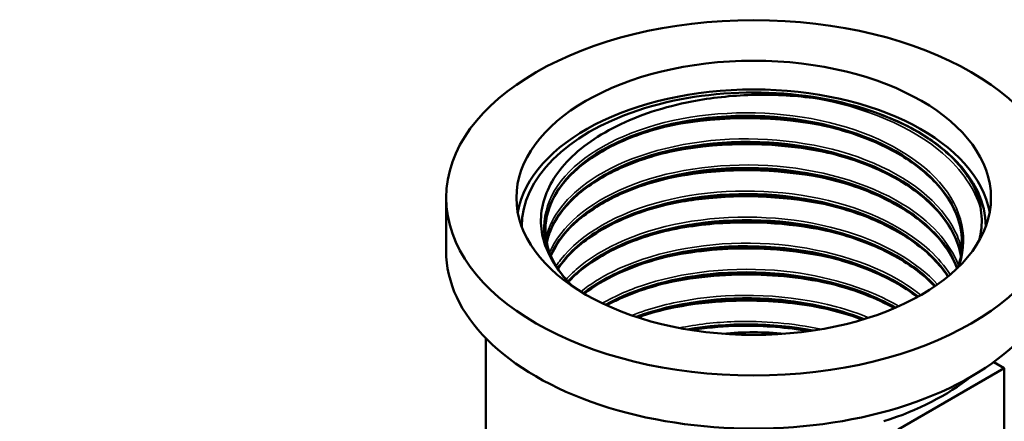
# Model space of a CAD drawing. Header units: millimetres. Extents: x -81 to 698, y -69 to 356.
# Tile 4 of 8: x 117 to 173, y 149 to 172. Entities that reach past the tile are written whole.
import ezdxf

# ---------------------------------------------------------------- set-up
doc = ezdxf.new("R2010")
doc.units = ezdxf.units.MM
for name, color, linetype, lineweight in [('Видимые тонкие (ГОСТ)', 7, 'Continuous', 35), ('Видимый контур (ГОСТ)', 7, 'Continuous', 50), ('Размер (ГОСТ)', 7, 'Continuous', 25)]:
    doc.layers.add(name, color=color, linetype=linetype, lineweight=lineweight)
doc.styles.add('Обычный текст (ГОСТ)', font='GOST Common Italic.ttf')
doc.dimstyles.new('Обычный (ГОСТ)', dxfattribs={"dimtxt": 3.5, "dimasz": 3.5, "dimexe": 1, "dimexo": 0, "dimgap": 0.5, "dimtad": 1, "dimrnd": 1e-08, "dimtxsty": 'Обычный текст (ГОСТ)', "dimblk": 'Filled-1', "dimcen": 0.09, "dimdle": 15, "dimclrd": 256, "dimclre": 256, "dimclrt": 256, "dimazin": 2, "dimtfac": 0.714286, "dimtdec": 3, "dimtmove": 0, "dimatfit": 3, "dimfxl": 1, "dimtolj": 1, "dimlwd": 25, "dimlwe": 25, "dimarcsym": 0})

# ---------------------------------------------------------------- blocks, each defined once
blk = doc.blocks.new('Filled-1')
at = {"color": 0}
for p, q in [((0, 0), (-1, 0.143)), ((-1, 0.143), (-1, -0.143)), ((-1, 0), (0, 0)), ((-1, -0.143), (0, 0))]:
    blk.add_line(p, q, dxfattribs=at)
at = {"color": 0, "flags": 128}
blk.add_lwpolyline([(-1, -0.143), (0, 0), (-1, 0.143), (-1, -0.143)], dxfattribs=at)
at = {"color": 0}
blk.add_solid([(-1, -0.143), (0, 0), (-1, 0.143), (-1, -0.143)], dxfattribs=at)
blk = doc.blocks.new('*D12')
at = {"layer": 'Defpoints', "color": 0, "linetype": 'Continuous', "transparency": 16777216}
for p in [(152.355, 207.567), (146.716, 196.381)]:
    blk.add_point(p, dxfattribs=at)
at = {"layer": 'Размер (ГОСТ)', "linetype": 'Continuous', "lineweight": 25, "transparency": 16777216}
for p, q in [((137.145, 177.396), (145.141, 193.256)), ((117.333, 177.396), (137.145, 177.396))]:
    blk.add_line(p, q, dxfattribs=at)
blk.add_arc((152.355, 207.567), 12.526, 238.6948, 247.819, dxfattribs=at)
at = {"layer": 'Размер (ГОСТ)', "linetype": 'Continuous', "lineweight": 25, "transparency": 16777216, "xscale": 3.5, "yscale": 3.5, "zscale": 3.5, "rotation": 63.24494725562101}
blk.add_blockref('Filled-1', (146.716, 196.381), dxfattribs=at)
at = {"layer": 'Размер (ГОСТ)', "linetype": 'Continuous', "lineweight": 25, "transparency": 16777216, "insert": (117.333, 181.399), "char_height": 3.5, "attachment_point": 1, "style": 'Обычный текст (ГОСТ)'}
blk.add_mtext('\\A1; \\fGOST Common|b0|i1;\\H3.5000;G 3/4"', dxfattribs=at)

msp = doc.modelspace()

# ---------------------------------------------------------------- linework, layer by layer
at = {"layer": 'Видимые тонкие (ГОСТ)'}
for points, knots in [([(162.4601, 167.5282), (165.4246, 167.0185), (168.0904, 165.8864), (169.8457, 164.3789), (170.94, 163.4391), (171.6751, 162.3578), (172.0047, 161.236)], [2.6157277, 2.6157277, 2.6157277, 2.6157277, 3.3177195, 3.3177195, 3.3177195, 3.755385, 3.755385, 3.755385, 3.755385]), ([(147.5574, 158.4274), (146.8165, 159.9664), (147.112, 161.6583), (148.3732, 163.0845), (149.6342, 164.5105), (151.8497, 165.6578), (154.4891, 166.2383), (157.1282, 166.8186), (160.1683, 166.8267), (162.8812, 166.2469), (165.5939, 165.6673), (167.9562, 164.5045), (169.4025, 163.0234), (170.8486, 161.5425), (171.3665, 159.7558), (170.8322, 158.0773), (170.8189, 158.0356), (170.805, 157.994), (170.7904, 157.9525)], [0.5234325, 0.5234325, 0.5234325, 0.5234325, 1.2419015, 1.2419015, 1.2419015, 1.9602862, 1.9602862, 1.9602862, 2.6785877, 2.6785877, 2.6785877, 3.3968073, 3.3968073, 3.3968073, 4.114946, 4.114946, 4.114946, 4.1327774, 4.1327774, 4.1327774, 4.1327774]), ([(153.5576, 165.7541), (153.6618, 165.7802), (153.7667, 165.8054), (153.8723, 165.8298), (156.683, 166.4798), (159.9276, 166.5357), (162.8629, 165.9721), (163.2317, 165.9012), (163.5953, 165.8207), (163.9525, 165.731)], [8.20313358, 8.20313358, 8.20313358, 8.20313358, 8.22946895, 8.22946895, 8.22946895, 8.93084712, 8.93084712, 8.93084712, 9.01897661, 9.01897661, 9.01897661, 9.01897661]), ([(147.2725, 159.6001), (147.5822, 160.7956), (148.4722, 161.9437), (149.8437, 162.8704), (151.6698, 164.1042), (154.3317, 164.9342), (157.1812, 165.1443), (160.0291, 165.3544), (163.0388, 164.9428), (165.4778, 163.996), (167.9159, 163.0495), (169.7621, 161.5761), (170.5674, 159.9203), (170.7307, 159.5844), (170.851, 159.2415), (170.9286, 158.8953)], [7.208962, 7.208962, 7.208962, 7.208962, 7.7534525, 7.7534525, 7.7534525, 8.4783827, 8.4783827, 8.4783827, 9.202931, 9.202931, 9.202931, 9.9271847, 9.9271847, 9.9271847, 10.074114, 10.074114, 10.074114, 10.074114]), ([(153.5592, 164.27), (154.0609, 164.396), (154.5775, 164.5035), (155.1057, 164.591), (157.9731, 165.0659), (161.1572, 164.9459), (163.9533, 164.2488)], [14.48631888, 14.48631888, 14.48631888, 14.48631888, 14.61322771, 14.61322771, 14.61322771, 15.30216192, 15.30216192, 15.30216192, 15.30216192]), ([(147.4788, 158.737), (148.1131, 160.2027), (149.6657, 161.5371), (151.8118, 162.4368), (154.0916, 163.3927), (157.0209, 163.849), (159.8909, 163.6817), (162.7599, 163.5145), (165.5444, 162.725), (167.571, 161.4905), (169.1451, 160.5316), (170.2513, 159.3105), (170.7476, 158.0098)], [13.5868433, 13.5868433, 13.5868433, 13.5868433, 14.2668044, 14.2668044, 14.2668044, 14.9891374, 14.9891374, 14.9891374, 15.7112159, 15.7112159, 15.7112159, 16.2720916, 16.2720916, 16.2720916, 16.2720916]), ([(153.5603, 162.786), (154.3212, 162.977), (155.116, 163.126), (155.9319, 163.2281), (158.5753, 163.5587), (161.4222, 163.3935), (163.9531, 162.7653)], [20.76950419, 20.76950419, 20.76950419, 20.76950419, 20.96194571, 20.96194571, 20.96194571, 21.58534723, 21.58534723, 21.58534723, 21.58534723]), ([(147.8577, 157.9594), (147.9354, 158.0801), (148.0195, 158.1994), (148.11, 158.3172), (149.2369, 159.7838), (151.3481, 160.9997), (153.9355, 161.6585), (156.5221, 162.3171), (159.5618, 162.4128), (162.3232, 161.9089), (165.0838, 161.4051), (167.542, 160.306), (169.1067, 158.8622), (169.5785, 158.4269), (169.9678, 157.9614), (170.2703, 157.4769)], [19.9807457, 19.9807457, 19.9807457, 19.9807457, 20.038618, 20.038618, 20.038618, 20.7590522, 20.7590522, 20.7590522, 21.479271, 21.479271, 21.479271, 22.199279, 22.199279, 22.199279, 22.4163703, 22.4163703, 22.4163703, 22.4163703]), ([(153.5609, 161.3023), (154.5114, 161.5406), (155.5145, 161.7139), (156.5445, 161.813), (159.011, 162.0503), (161.6159, 161.8609), (163.9528, 161.2816)], [27.0526895, 27.0526895, 27.0526895, 27.0526895, 27.29301651, 27.29301651, 27.29301651, 27.86853253, 27.86853253, 27.86853253, 27.86853253]), ([(148.4205, 157.2024), (148.6549, 157.4638), (148.9206, 157.7162), (149.2164, 157.9571), (150.8253, 159.267), (153.3124, 160.2236), (156.0816, 160.584), (158.8501, 160.9443), (161.8766, 160.7052), (164.436, 159.9103), (166.5886, 159.2417), (168.395, 158.1847), (169.5603, 156.9226)], [26.3830148, 26.3830148, 26.3830148, 26.3830148, 26.5151687, 26.5151687, 26.5151687, 27.2338348, 27.2338348, 27.2338348, 27.9523281, 27.9523281, 27.9523281, 28.5566021, 28.5566021, 28.5566021, 28.5566021]), ([(153.5617, 159.8183), (154.7556, 160.117), (156.0318, 160.3137), (157.3382, 160.3921), (159.5643, 160.5255), (161.8643, 160.315), (163.952, 159.7974)], [33.3358748, 33.3358748, 33.3358748, 33.3358748, 33.63760163, 33.63760163, 33.63760163, 34.15171784, 34.15171784, 34.15171784, 34.15171784]), ([(149.2646, 156.507), (149.7809, 156.9238), (150.3822, 157.3067), (151.058, 157.6435), (153.1884, 158.7053), (156.039, 159.2991), (158.9185, 159.2669), (161.7959, 159.2348), (164.6766, 158.5775), (166.8631, 157.4405), (167.5104, 157.1039), (168.0951, 156.7261), (168.608, 156.3168)], [32.8046671, 32.8046671, 32.8046671, 32.8046671, 33.0340509, 33.0340509, 33.0340509, 33.7572445, 33.7572445, 33.7572445, 34.4799017, 34.4799017, 34.4799017, 34.693822, 34.693822, 34.693822, 34.693822]), ([(153.5609, 158.3357), (155.0261, 158.7005), (156.6151, 158.9122), (158.2281, 158.9449), (160.172, 158.9843), (162.1409, 158.7635), (163.9512, 158.3136)], [39.61906011, 39.61906011, 39.61906011, 39.61906011, 39.98903064, 39.98903064, 39.98903064, 40.43490315, 40.43490315, 40.43490315, 40.43490315]), ([(150.4805, 155.8461), (151.2399, 156.283), (152.1068, 156.6604), (153.0552, 156.9596), (155.5255, 157.739), (158.527, 157.9811), (161.3395, 157.614), (163.589, 157.3205), (165.702, 156.6391), (167.3594, 155.6823)], [39.2490857, 39.2490857, 39.2490857, 39.2490857, 39.525139, 39.525139, 39.525139, 40.2442102, 40.2442102, 40.2442102, 40.8193491, 40.8193491, 40.8193491, 40.8193491]), ([(153.5605, 156.853), (155.2189, 157.2649), (157.0363, 157.4803), (158.865, 157.466), (160.6004, 157.4524), (162.3382, 157.2319), (163.9506, 156.8303)], [45.90224542, 45.90224542, 45.90224542, 45.90224542, 46.32085485, 46.32085485, 46.32085485, 46.71808845, 46.71808845, 46.71808845, 46.71808845]), ([(152.1606, 155.1578), (153.1462, 155.541), (154.2368, 155.8393), (155.3892, 156.0325), (158.1146, 156.4895), (161.1616, 156.3546), (163.7972, 155.6466), (164.4416, 155.4735), (165.06, 155.2665), (165.6447, 155.0298)], [45.7185675, 45.7185675, 45.7185675, 45.7185675, 46.022979, 46.022979, 46.022979, 46.7429392, 46.7429392, 46.7429392, 46.9189559, 46.9189559, 46.9189559, 46.9189559]), ([(153.5596, 155.3709), (155.458, 155.8412), (157.5658, 156.0525), (159.657, 155.9631), (161.1273, 155.9003), (162.5837, 155.689), (163.9502, 155.3475)], [52.18543073, 52.18543073, 52.18543073, 52.18543073, 52.66447391, 52.66447391, 52.66447391, 53.00127376, 53.00127376, 53.00127376, 53.00127376]), ([(154.8454, 154.4456), (155.856, 154.6478), (156.9179, 154.7719), (157.9957, 154.8081), (159.6573, 154.8639), (161.3482, 154.7102), (162.9289, 154.3692)], [52.25760508, 52.25760508, 52.25760508, 52.25760508, 52.5294264, 52.5294264, 52.5294264, 52.94846696, 52.94846696, 52.94846696, 52.94846696])]:
    msp.add_open_spline(points, degree=3, knots=knots, dxfattribs=at)
msp.add_open_spline([(168.4039, 165.6175), (169.7686, 164.7995), (170.8216, 163.8044), (171.4858, 162.7272)], degree=3, dxfattribs=at)
at = {"layer": 'Видимый контур (ГОСТ)'}
for p, q in [((141.5962, 158.8248), (141.5962, 161.8467)), ((143.8462, 148.5243), (143.8462, 153.8688)), ((172.7555, 152.5089), (173.3542, 152.1632)), ((173.3542, 152.1632), (167.3093, 148.6731)), ((173.3542, 145.223), (173.3542, 152.1632))]:
    msp.add_line(p, q, dxfattribs=at)
for major_axis in [(17.5, 0), (-13.5, 0)]:
    msp.add_ellipse((159.0962, 161.8467), major_axis=major_axis, ratio=0.5773503, dxfattribs=at)
for centre, major_axis, start_param, end_param in [((159.0962, 160.2137), (13.2, 0), 6.2830514, 9.4249119), ((159.0962, 160.2137), (13.2, 0), 6.2830514, 9.4249119), ((159.0962, 160.2137), (13.5, 0), 0.1049491, 3.0366435), ((159.0962, 158.8248), (-17.5, 0), 0, 3.1415927), ((159.0962, 147.558), (-11.5, 0), 4.558567, 4.866211), ((159.0962, 156.832), (-15.25, 0), 2.0782025, 2.5145449)]:
    msp.add_ellipse(centre, major_axis=major_axis, ratio=0.5773503, start_param=start_param, end_param=end_param, dxfattribs=at)
for points, knots in [([(147.5574, 158.4274), (147.0816, 159.2898), (146.9046, 160.1979), (147.1606, 162.0187), (147.6016, 162.9133), (149.0612, 164.5707), (150.0751, 165.3145), (152.5578, 166.5491), (154.0096, 167.0231), (156.6758, 167.536), (157.8186, 167.6602), (160.1442, 167.7304), (161.3165, 167.6739), (162.4601, 167.5282)], [0, 0, 0, 0, 0.4703077, 0.4703077, 0.9488706, 0.9488706, 1.4356858, 1.4356858, 1.9307506, 1.9307506, 2.2775175, 2.2775175, 2.6282535, 2.6282535, 2.6282535, 2.6282535]), ([(162.4601, 167.5282), (163.0752, 167.4498), (164.0343, 167.2917), (166.3451, 166.6251), (167.448, 166.1662), (168.4039, 165.6175)], [0, 0, 0, 0, 0.1889566, 0.1889566, 0.39443384, 0.39443384, 0.39443384, 0.39443384]), ([(170.9387, 159.063), (170.9696, 159.5884), (170.9036, 160.1156), (170.7371, 160.6323), (170.1987, 162.3033), (168.6139, 163.8506), (166.3644, 164.9152), (164.0312, 166.0194), (161.0034, 166.5928), (158.0613, 166.5027), (155.2177, 166.4157), (152.4803, 165.7118), (150.5117, 164.5752), (148.5515, 163.4435), (147.3703, 161.8932), (147.2517, 160.3102), (147.2398, 160.1515), (147.2387, 159.9925), (147.2479, 159.8338)], [-3.9595708, -3.9595708, -3.9595708, -3.9595708, -3.7367497, -3.7367497, -3.7367497, -3.0161808, -3.0161808, -3.0161808, -2.2687826, -2.2687826, -2.2687826, -1.546412, -1.546412, -1.546412, -0.8271225, -0.8271225, -0.8271225, -0.7549897, -0.7549897, -0.7549897, -0.7549897]), ([(147.2432, 160.0274), (147.2521, 161.3946), (148.0321, 162.7596), (149.4621, 163.8622), (151.1193, 165.14), (153.6349, 166.0535), (156.4046, 166.3697), (159.1739, 166.6858), (162.1729, 166.4015), (164.6811, 165.5715), (167.1891, 164.7415), (169.1845, 163.3727), (170.188, 161.7801), (170.6898, 160.9839), (170.9414, 160.1352), (170.9428, 159.2862)], [7.0696325, 7.0696325, 7.0696325, 7.0696325, 7.6906466, 7.6906466, 7.6906466, 8.410331, 8.410331, 8.410331, 9.1299331, 9.1299331, 9.1299331, 9.8494541, 9.8494541, 9.8494541, 10.209197, 10.209197, 10.209197, 10.209197]), ([(170.9447, 159.5099), (170.9029, 160.2749), (170.6418, 161.0476), (169.7255, 162.4741), (169.0695, 163.1479), (167.4611, 164.3189), (166.4944, 164.8336), (164.3698, 165.6534), (163.1859, 165.9691), (160.7466, 166.3683), (159.4607, 166.4562), (156.9493, 166.3975), (155.6925, 166.2498), (153.3671, 165.7429), (152.2694, 165.3775), (150.3707, 164.482), (149.5456, 163.9412), (148.2669, 162.7618), (147.797, 162.1094), (147.363, 161.0431), (147.2693, 160.6319), (147.2469, 160.2216)], [0, 0, 0, 0, 0.3950032, 0.3950032, 0.7792478, 0.7792478, 1.1568361, 1.1568361, 1.5336629, 1.5336629, 1.9113127, 1.9113127, 2.2894408, 2.2894408, 2.6674347, 2.6674347, 3.0446847, 3.0446847, 3.4212413, 3.4212413, 3.6493639, 3.6493639, 3.6493639, 3.6493639]), ([(168.4039, 165.6175), (169.3596, 165.0688), (170.1604, 164.4346), (171.3279, 163.1042), (171.6072, 162.5512), (171.7464, 162.1965)], [0, 0, 0, 0, 0.40434577, 0.40434577, 0.77628549, 0.77628549, 0.77628549, 0.77628549]), ([(147.3188, 159.2907), (147.3303, 159.3472), (147.3432, 159.4036), (147.3574, 159.4599), (147.7578, 161.0434), (149.2314, 162.5321), (151.4178, 163.5481), (153.6034, 164.5637), (156.4816, 165.0974), (159.3496, 165.0049), (162.2164, 164.9125), (165.0471, 164.1946), (167.151, 163.0127), (169.2314, 161.844), (170.5826, 160.2313), (170.8841, 158.5473)], [13.4659495, 13.4659495, 13.4659495, 13.4659495, 13.4917628, 13.4917628, 13.4917628, 14.218002, 14.218002, 14.218002, 14.9439405, 14.9439405, 14.9439405, 15.6695834, 15.6695834, 15.6695834, 16.3871244, 16.3871244, 16.3871244, 16.3871244]), ([(170.8835, 158.5435), (170.7753, 159.137), (170.5374, 159.7273), (169.7255, 160.9913), (169.0695, 161.665), (167.4611, 162.8361), (166.4944, 163.3508), (164.3698, 164.1705), (163.1859, 164.4863), (160.7466, 164.8854), (159.4607, 164.9733), (156.9493, 164.9146), (155.6925, 164.767), (153.3671, 164.2601), (152.2694, 163.8946), (150.3707, 162.9992), (149.5456, 162.4584), (148.2669, 161.279), (147.797, 160.6266), (147.4361, 159.7397), (147.3668, 159.5141), (147.3193, 159.2874)], [0.0887974, 0.0887974, 0.0887974, 0.0887974, 0.3950032, 0.3950032, 0.7792478, 0.7792478, 1.1568361, 1.1568361, 1.5336629, 1.5336629, 1.9113127, 1.9113127, 2.2894408, 2.2894408, 2.6674347, 2.6674347, 3.0446847, 3.0446847, 3.4212413, 3.4212413, 3.5476255, 3.5476255, 3.5476255, 3.5476255]), ([(170.882, 158.5536), (170.6354, 159.9101), (169.7307, 161.226), (168.2873, 162.2945), (166.4827, 163.6303), (163.8521, 164.5683), (161.0332, 164.8947), (158.218, 165.2207), (155.2399, 164.9344), (152.8192, 164.1189), (150.4014, 163.3044), (148.5608, 161.9695), (147.7416, 160.4501), (147.539, 160.0743), (147.3993, 159.688), (147.3218, 159.2977)], [-10.1049293, -10.1049293, -10.1049293, -10.1049293, -9.5265786, -9.5265786, -9.5265786, -8.8035088, -8.8035088, -8.8035088, -8.0813805, -8.0813805, -8.0813805, -7.3601157, -7.3601157, -7.3601157, -7.181699, -7.181699, -7.181699, -7.181699]), ([(147.5545, 158.5542), (147.6904, 158.8835), (147.8718, 159.2067), (148.0984, 159.5198), (149.166, 160.9946), (151.2286, 162.2303), (153.7854, 162.9131), (156.3413, 163.5956), (159.3682, 163.7189), (162.1317, 163.2394), (164.8943, 162.76), (167.369, 161.6819), (168.9558, 160.2528), (169.7715, 159.5181), (170.3488, 158.6938), (170.6652, 157.8364)], [19.8639013, 19.8639013, 19.8639013, 19.8639013, 20.0175183, 20.0175183, 20.0175183, 20.741234, 20.741234, 20.741234, 21.4646944, 21.4646944, 21.4646944, 22.1879045, 22.1879045, 22.1879045, 22.5596845, 22.5596845, 22.5596845, 22.5596845]), ([(170.6703, 157.8406), (170.4608, 158.4189), (170.132, 158.982), (169.6872, 159.5124), (168.4068, 161.0392), (166.1762, 162.2819), (163.5334, 162.9545), (160.8922, 163.6267), (157.8625, 163.7241), (155.1745, 163.2368), (152.488, 162.7497), (150.1664, 161.6834), (148.7687, 160.3082), (148.215, 159.7635), (147.8083, 159.1723), (147.5553, 158.5605)], [-16.277979, -16.277979, -16.277979, -16.277979, -16.0274104, -16.0274104, -16.0274104, -15.3062075, -15.3062075, -15.3062075, -14.5854045, -14.5854045, -14.5854045, -13.8649822, -13.8649822, -13.8649822, -13.5796321, -13.5796321, -13.5796321, -13.5796321]), ([(170.6686, 157.833), (170.5446, 158.1633), (170.3804, 158.4889), (169.7255, 159.5084), (169.0695, 160.1822), (167.4611, 161.3533), (166.4944, 161.8679), (164.3698, 162.6877), (163.1859, 163.0034), (160.7466, 163.4026), (159.4607, 163.4905), (156.9493, 163.4318), (155.6925, 163.2841), (153.3671, 162.7773), (152.2694, 162.4118), (150.3707, 161.5164), (149.5456, 160.9756), (148.2881, 159.8157), (147.8284, 159.187), (147.5544, 158.5459)], [0.2223085, 0.2223085, 0.2223085, 0.2223085, 0.3950032, 0.3950032, 0.7792478, 0.7792478, 1.1568361, 1.1568361, 1.5336629, 1.5336629, 1.9113127, 1.9113127, 2.2894408, 2.2894408, 2.6674347, 2.6674347, 3.0446847, 3.0446847, 3.4087274, 3.4087274, 3.4087274, 3.4087274]), ([(170.1613, 157.3827), (169.3111, 158.6976), (167.8022, 159.8656), (165.868, 160.6896), (163.5162, 161.6917), (160.5569, 162.1767), (157.7112, 162.0405), (154.8677, 161.9044), (152.1631, 161.1497), (150.2556, 159.974), (149.2461, 159.3517), (148.4646, 158.6147), (147.9506, 157.8221)], [-22.4100847, -22.4100847, -22.4100847, -22.4100847, -21.8137575, -21.8137575, -21.8137575, -21.0886543, -21.0886543, -21.0886543, -20.364108, -20.364108, -20.364108, -19.9806605, -19.9806605, -19.9806605, -19.9806605]), ([(147.9541, 157.8158), (148.2975, 158.3477), (148.7619, 158.8543), (149.3392, 159.3171), (150.9587, 160.6153), (153.4527, 161.5563), (156.2189, 161.8991), (158.9843, 162.2418), (161.9973, 161.9831), (164.5308, 161.1719), (167.0635, 160.3609), (169.0946, 159.0043), (170.1341, 157.4156), (170.1421, 157.4033), (170.1501, 157.391), (170.158, 157.3788)], [26.2649702, 26.2649702, 26.2649702, 26.2649702, 26.5221835, 26.5221835, 26.5221835, 27.2437786, 27.2437786, 27.2437786, 27.9651624, 27.9651624, 27.9651624, 28.6863397, 28.6863397, 28.6863397, 28.6919025, 28.6919025, 28.6919025, 28.6919025]), ([(170.1467, 157.3694), (169.6961, 158.0558), (169.0513, 158.7126), (167.4611, 159.8704), (166.4944, 160.3851), (164.3698, 161.2048), (163.1859, 161.5206), (160.7466, 161.9198), (159.4607, 162.0077), (156.9493, 161.9489), (155.6925, 161.8013), (153.3671, 161.2944), (152.2694, 160.9289), (150.3707, 160.0335), (149.5456, 159.4927), (148.5283, 158.5544), (148.2098, 158.1843), (147.9567, 157.8027)], [0.4036127, 0.4036127, 0.4036127, 0.4036127, 0.7792478, 0.7792478, 1.1568361, 1.1568361, 1.5336629, 1.5336629, 1.9113127, 1.9113127, 2.2894408, 2.2894408, 2.6674347, 2.6674347, 3.0446847, 3.0446847, 3.2671508, 3.2671508, 3.2671508, 3.2671508]), ([(169.4278, 156.8321), (169.0158, 157.2752), (168.5257, 157.6929), (167.9644, 158.0751), (166.0758, 159.3609), (163.3973, 160.2326), (160.5735, 160.494), (157.7503, 160.7554), (154.8067, 160.405), (152.4505, 159.5407), (150.7928, 158.9327), (149.4361, 158.0743), (148.5269, 157.085)], [-28.5481275, -28.5481275, -28.5481275, -28.5481275, -28.3340905, -28.3340905, -28.3340905, -27.6138739, -27.6138739, -27.6138739, -26.8938353, -26.8938353, -26.8938353, -26.3872527, -26.3872527, -26.3872527, -26.3872527]), ([(148.5358, 157.0779), (149.1399, 157.7382), (149.9406, 158.3408), (150.9053, 158.8466), (152.9617, 159.9247), (155.7455, 160.553), (158.5875, 160.5668), (161.4289, 160.5807), (164.3035, 159.9797), (166.5206, 158.8948), (167.6945, 158.3203), (168.6787, 157.6127), (169.4182, 156.8256)], [32.6716241, 32.6716241, 32.6716241, 32.6716241, 33.009335, 33.009335, 33.009335, 33.7292005, 33.7292005, 33.7292005, 34.4488974, 34.4488974, 34.4488974, 34.8299525, 34.8299525, 34.8299525, 34.8299525]), ([(169.4033, 156.813), (169.0694, 157.1622), (168.6853, 157.4962), (167.4611, 158.3876), (166.4944, 158.9023), (164.3698, 159.722), (163.1859, 160.0377), (160.7466, 160.4369), (159.4607, 160.5248), (156.9493, 160.4661), (155.6925, 160.3184), (153.3671, 159.8116), (152.2694, 159.4461), (150.3707, 158.5507), (149.5456, 158.0099), (148.7788, 157.3027), (148.6587, 157.1832), (148.5454, 157.0616)], [0.5769563, 0.5769563, 0.5769563, 0.5769563, 0.7792478, 0.7792478, 1.1568361, 1.1568361, 1.5336629, 1.5336629, 1.9113127, 1.9113127, 2.2894408, 2.2894408, 2.6674347, 2.6674347, 3.0446847, 3.0446847, 3.1194481, 3.1194481, 3.1194481, 3.1194481]), ([(147.2469, 159.8337), (147.2859, 159.119), (147.5456, 158.3963), (148.1456, 157.5274), (148.2972, 157.3361), (148.4652, 157.1494)], [0, 0, 0, 0, 0.39742995, 0.39742995, 0.51195688, 0.51195688, 0.51195688, 0.51195688]), ([(168.4578, 156.2307), (167.0479, 157.3185), (165.1128, 158.17), (162.9452, 158.6452), (160.2475, 159.2367), (157.2136, 159.2405), (154.5767, 158.6694), (152.5105, 158.222), (150.7023, 157.425), (149.4099, 156.4176)], [-34.6827352, -34.6827352, -34.6827352, -34.6827352, -34.102798, -34.102798, -34.102798, -33.3809868, -33.3809868, -33.3809868, -32.8153942, -32.8153942, -32.8153942, -32.8153942]), ([(149.4232, 156.4104), (150.4269, 157.1925), (151.7358, 157.8502), (153.2445, 158.31), (155.7326, 159.0684), (158.7421, 159.2816), (161.5415, 158.8839), (164.2536, 158.4987), (166.7452, 157.543), (168.4496, 156.2263)], [39.1000514, 39.1000514, 39.1000514, 39.1000514, 39.5390623, 39.5390623, 39.5390623, 40.2630716, 40.2630716, 40.2630716, 40.9644883, 40.9644883, 40.9644883, 40.9644883]), ([(168.4154, 156.2074), (168.3637, 156.2467), (168.3113, 156.2857), (167.4611, 156.9047), (166.4944, 157.4194), (164.3698, 158.2392), (163.1859, 158.5549), (160.7466, 158.9541), (159.4607, 159.042), (156.9493, 158.9833), (155.6925, 158.8356), (153.3671, 158.3287), (152.2694, 157.9633), (150.6213, 157.186), (149.9903, 156.8063), (149.4506, 156.3935)], [0.754124, 0.754124, 0.754124, 0.754124, 0.7792478, 0.7792478, 1.1568361, 1.1568361, 1.5336629, 1.5336629, 1.9113127, 1.9113127, 2.2894408, 2.2894408, 2.6674347, 2.6674347, 2.9450112, 2.9450112, 2.9450112, 2.9450112]), ([(170.7029, 157.8662), (170.7395, 157.9697), (170.772, 158.0735), (170.8803, 158.4705), (170.9285, 158.7666), (170.9447, 159.0625)], [3.44359612, 3.44359612, 3.44359612, 3.44359612, 3.49779013, 3.49779013, 3.65061256, 3.65061256, 3.65061256, 3.65061256]), ([(148.7834, 156.8169), (148.7047, 156.8943), (148.6284, 156.9726), (148.0448, 157.5984), (147.7471, 158.0837), (147.5574, 158.4274)], [0.31719171, 0.31719171, 0.31719171, 0.31719171, 0.36383116, 0.36383116, 0.68577175, 0.68577175, 0.68577175, 0.68577175]), ([(167.1677, 155.5988), (166.6051, 155.9181), (165.9916, 156.2059), (165.3362, 156.4555), (162.9037, 157.3818), (159.9144, 157.7749), (157.0946, 157.553), (154.6711, 157.3622), (152.3914, 156.7191), (150.6605, 155.761)], [-40.804711, -40.804711, -40.804711, -40.804711, -40.609628, -40.609628, -40.609628, -39.885652, -39.885652, -39.885652, -39.2634264, -39.2634264, -39.2634264, -39.2634264]), ([(150.677, 155.7529), (152.0422, 156.5064), (153.74, 157.0698), (155.5894, 157.3619), (158.3075, 157.7912), (161.3291, 157.6302), (163.9275, 156.9041), (165.1112, 156.5733), (166.2024, 156.1264), (167.1521, 155.5914)], [45.548247, 45.548247, 45.548247, 45.548247, 46.0381881, 46.0381881, 46.0381881, 46.7582486, 46.7582486, 46.7582486, 47.0862902, 47.0862902, 47.0862902, 47.0862902]), ([(167.1038, 155.5716), (166.5846, 155.8579), (166.0228, 156.1186), (164.3698, 156.7563), (163.1859, 157.0721), (160.7466, 157.4712), (159.4607, 157.5591), (156.9493, 157.5004), (155.6925, 157.3528), (153.3671, 156.8459), (152.2694, 156.4804), (151.1154, 155.9362), (150.9174, 155.8358), (150.7257, 155.7315)], [0.9467246, 0.9467246, 0.9467246, 0.9467246, 1.1568361, 1.1568361, 1.5336629, 1.5336629, 1.9113127, 1.9113127, 2.2894408, 2.2894408, 2.6674347, 2.6674347, 2.7484694, 2.7484694, 2.7484694, 2.7484694]), ([(165.3878, 154.9479), (163.7557, 155.5736), (161.8786, 155.9737), (159.9598, 156.093), (157.3098, 156.2576), (154.6031, 155.886), (152.4077, 155.076)], [-46.8982691, -46.8982691, -46.8982691, -46.8982691, -46.4114075, -46.4114075, -46.4114075, -45.7390034, -45.7390034, -45.7390034, -45.7390034]), ([(152.4298, 155.067), (154.1273, 155.6892), (156.1212, 156.0598), (158.1651, 156.1119), (160.6721, 156.1759), (163.2348, 155.7599), (165.3704, 154.9447)], [52.024216, 52.024216, 52.024216, 52.024216, 52.5430546, 52.5430546, 52.5430546, 53.1794501, 53.1794501, 53.1794501, 53.1794501]), ([(165.2847, 154.9196), (164.2615, 155.3021), (163.1302, 155.5983), (160.7466, 155.9884), (159.4607, 156.0763), (156.9493, 156.0176), (155.6925, 155.8699), (153.8281, 155.4635), (153.1501, 155.2698), (152.5139, 155.0417)], [1.1740665, 1.1740665, 1.1740665, 1.1740665, 1.5336629, 1.5336629, 1.9113127, 1.9113127, 2.2894408, 2.2894408, 2.5175601, 2.5175601, 2.5175601, 2.5175601]), ([(155.3564, 154.3542), (157.203, 154.6672), (159.1989, 154.7212), (161.1157, 154.4912), (161.5533, 154.4387), (161.9863, 154.3714), (162.4121, 154.2902)], [58.58379902, 58.58379902, 58.58379902, 58.58379902, 59.07604782, 59.07604782, 59.07604782, 59.18844672, 59.18844672, 59.18844672, 59.18844672]), ([(162.2157, 154.2634), (162.0578, 154.2914), (161.8991, 154.3175), (160.5138, 154.5275), (159.2268, 154.6008), (157.1574, 154.5291), (156.3417, 154.4506), (155.5535, 154.3256)], [0.33496041, 0.33496041, 0.33496041, 0.33496041, 0.38396344, 0.38396344, 0.7613961, 0.7613961, 1.00775843, 1.00775843, 1.00775843, 1.00775843])]:
    msp.add_open_spline(points, degree=3, knots=knots, dxfattribs=at)
for points in [[(171.7464, 162.1965), (172.1044, 161.2839), (172.1658, 160.3413), (171.9236, 159.4172)], [(162.4542, 154.2973), (160.1353, 154.7396), (157.6066, 154.7575), (155.3144, 154.3637)]]:
    msp.add_open_spline(points, degree=3, dxfattribs=at)

# ---------------------------------------------------------------- dimensions: what is measured, and where the dimension line sits
at = {"layer": 'Размер (ГОСТ)', "linetype": 'Continuous', "lineweight": 25}
dim = msp.add_radius_dim(center=(152.3555, 207.5665), mpoint=(146.7164, 196.3813), text=' \\fGOST Common|b0|i1;\\H3.5000;G 3/4"', dimstyle='Обычный (ГОСТ)', override={"dimgap": 0.5, "dimtih": 1, "dimtoh": 1, "dimdec": 2, "dimlfac": 1, "dimcen": 0, "dimtol": 0, "dimlim": 0, "dimtp": 0, "dimtm": 0, "dimtdec": 3, "dimtofl": 0}, dxfattribs=at)
dim.commit()
dim.dimension.update_dxf_attribs({"geometry": '*D12', "text_midpoint": (125.3198, 177.3963), "dimtype": 164})

doc.saveas('drawing.dxf')
